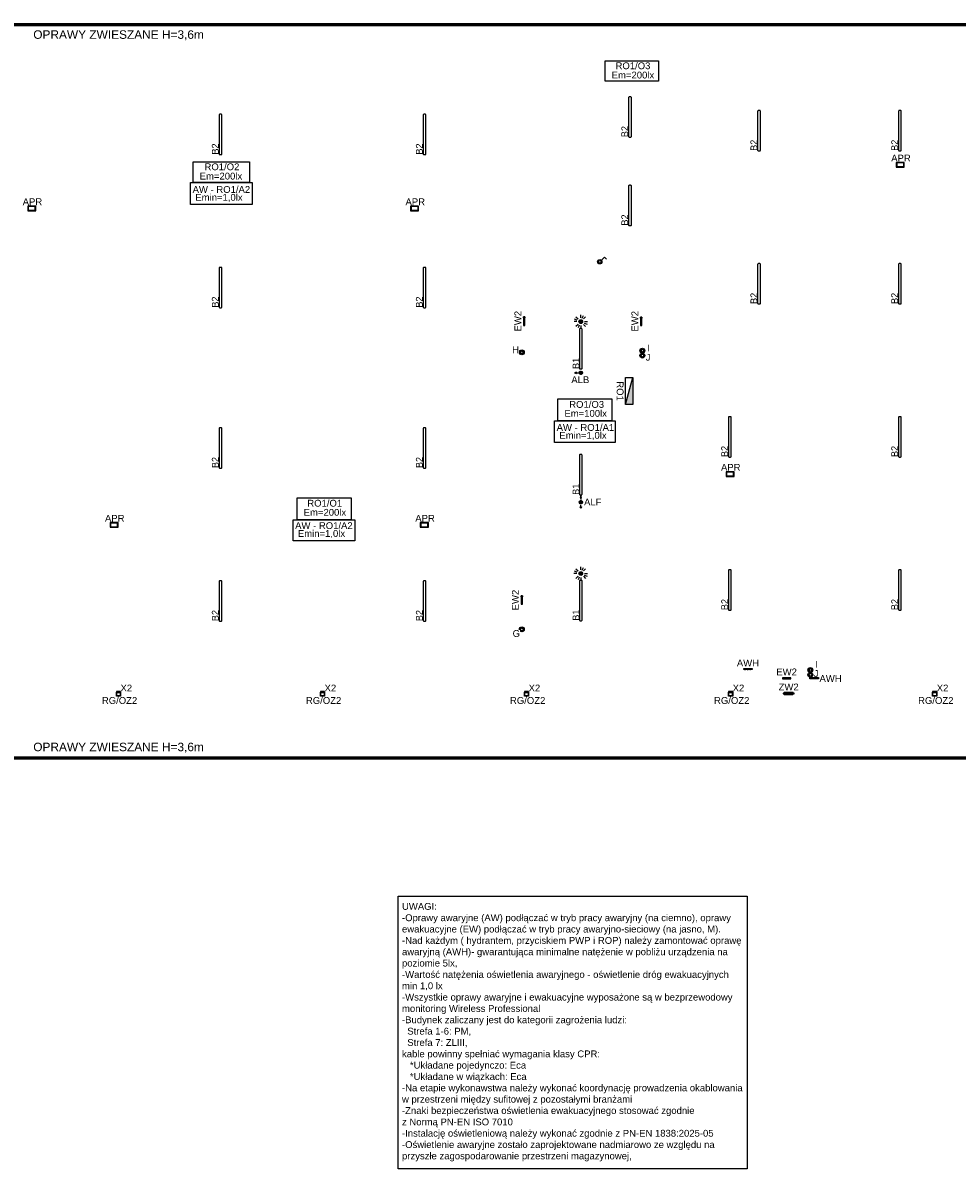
# Model space of a CAD drawing. Header units: millimetres. Extents: x 31144 to 89436, y 19352 to 26645.
# Tile 3 of 16: x 37783 to 40529, y 19940 to 23320. Entities that reach past the tile are written whole.
import ezdxf
from ezdxf.enums import TextEntityAlignment as Align

# ---------------------------------------------------------------- set-up
doc = ezdxf.new("R2010")
doc.units = ezdxf.units.MM
doc.header["$MEASUREMENT"] = 0
doc.linetypes.add('DASHED', pattern=[0.75, 0.5, -0.25])
for name, color, linetype in [('! PT Opisy Legenda 2', 7, 'Continuous'), ('! PT Oświetlenie', 1, 'Continuous'), ('! PT Oświetlenie Adresy', 1, 'Continuous'), ('! PT Oświetlenie AW', 96, 'Continuous'), ('! PT Rozdzielnice', 5, 'Continuous'), ('_BDLUX_oprawy', 1, 'Continuous'), ('_HSA_ZAKRES_OPRACOWANIA', 213, 'Continuous')]:
    doc.layers.add(name, color=color, linetype=linetype)
doc.layers.add('OSW_AWARYJNE', color=210, linetype='Continuous', lineweight=25)
doc.layers.add('OSW_AWARYJNE_KIERUNKOWE', color=3, linetype='Continuous', lineweight=25)
doc.styles.add('170401-11-Conveyor$0$ARIAL', font='arial.ttf', dxfattribs={"height": 5})
doc.styles.add('ARIAL', font='arial.ttf')

# ---------------------------------------------------------------- blocks, each defined once
blk = doc.blocks.new('ALF')
h = blk.add_hatch()
h.set_pattern_fill('ANSI31', color=256, scale=0.25, angle=360)
h.set_pattern_definition([(45, (-313.4228, 486.9684), (-0.561266, 0.561266), [])])
h.paths.add_polyline_path([(5, 0, 1), (-5, 0, 1)])
at = {"ltscale": 0.1}
for points in [[(-13.1, 2), (-13.1, -2), (-18.6, 0), (-13.1, 2)], [(-13.1, 0), (-8.1, 0)], [(13.1, 2), (13.1, -2), (18.6, 0), (13.1, 2)], [(13.1, 0), (8.1, 0)]]:
    blk.add_lwpolyline(points, dxfattribs=at)
for radius in [5, 0.375]:
    blk.add_circle((0, 0), radius, dxfattribs=at)
blk = doc.blocks.new('ALB')
h = blk.add_hatch()
h.set_pattern_fill('ANSI31', color=256, scale=2.5, angle=360)
h.set_pattern_definition([(45, (-3134.228, 4869.684), (-5.61266, 5.61266), [])])
h.paths.add_polyline_path([(50, 0, 1), (-50, 0, 1)])
at = {"ltscale": 0.1}
for points in [[(131, 20), (131, -20), (186, 0), (131, 20)], [(131, 0), (81, 0)]]:
    blk.add_lwpolyline(points, dxfattribs=at)
for radius in [50, 3.75]:
    blk.add_circle((0, 0), radius, dxfattribs=at)
blk = doc.blocks.new('APR')
at = {"layer": 'OSW_AWARYJNE', "linetype": 'ByBlock'}
for points in [[(-11.8, -6.8), (11.8, -6.8), (11.8, 6.8), (-11.8, 6.8)], [(-10.3, -5.3), (10.3, -5.3), (10.3, 5.3), (-10.3, 5.3)]]:
    blk.add_lwpolyline(points, close=True, dxfattribs=at)
blk = doc.blocks.new('EW2')
blk.add_lwpolyline([(125, -17), (125, 17), (-125, 17), (-125, -17)], close=True)
for points in [[(125, -17), (-125, 17)], [(-125, -17), (125, 17)]]:
    blk.add_lwpolyline(points)
blk = doc.blocks.new('ZW2')
for points in [[(135.5, 0), (-135.5, 0), (-135.5, -17), (-157.5, -17), (-157.5, -40), (-127.5, -40), (-127.5, -65), (127.5, -65), (127.5, -40), (157.5, -40), (157.5, -17), (135.5, -17), (135.5, 0)], [(157.5, -40), (157.5, -17), (-157.5, -17)], [(135.5, -17), (-135.5, -17)], [(-127.5, -40), (127.5, -40)], [(127.5, -40), (127.5, -65), (-127.5, -65), (-127.5, -40)], [(-127.5, -40), (-127.5, -65)], [(122.5, -40), (122.5, -60), (-122.5, -60), (-122.5, -40)], [(127.5, -40), (127.5, -65)]]:
    blk.add_lwpolyline(points)
blk = doc.blocks.new('AWH')
h = blk.add_hatch()
h.set_pattern_fill('ANSI31', color=256, scale=2.5, style=0)
h.set_pattern_definition([(45, (-2458.9335, 3747.364), (-5.61266, 5.61266), [])])
h.paths.add_polyline_path([(125, -17), (125, 17), (-125, 17), (-125, -17)])
at = {"ltscale": 0.1}
blk.add_lwpolyline([(125, 17), (125, -17), (-125, -17), (-125, 17)], close=True, dxfattribs=at)
blk = doc.blocks.new('Rozdzielnica m')
blk.add_hatch(color=256).paths.add_polyline_path([(40, 21.2), (-40, 21.2), (40, 0)])
blk.add_lwpolyline([(40, 0), (-40, 21.2)])
blk.add_lwpolyline([(-40, 21.2), (40, 21.2), (40, 0), (-40, 0)], close=True)
at = {"color": 7}
blk.add_attdef('NAZWA', (10.4, 31.2), '', height=20, dxfattribs=at)
blk = doc.blocks.new('BDlux_B1')
at = {"layer": '_BDLUX_oprawy'}
blk.add_lwpolyline([(-56.75, -4.25), (56.75, -4.25, 0.4142136), (59.25, -1.75), (59.25, 1.75, 0.4142136), (56.75, 4.25), (-56.75, 4.25, 0.4142136), (-59.25, 1.75), (-59.25, -1.75, 0.4142136)], format="xyb", close=True, dxfattribs=at)
at = {"layer": '_BDLUX_oprawy', "color": 7, "lineweight": 30, "insert": (-59.25, 24.25), "char_height": 20, "attachment_point": 1}
blk.add_mtext_dynamic_manual_height_columns('B1', width=105.3716, gutter_width=1, heights=[0], dxfattribs=at)
blk = doc.blocks.new('BDlux_B2')
at = {"layer": '_BDLUX_oprawy'}
blk.add_lwpolyline([(-56.8, -4.2), (56.8, -4.2, 0.414214), (59.2, -1.8), (59.2, 1.8, 0.414214), (56.8, 4.2), (-56.8, 4.2, 0.414214), (-59.2, 1.8), (-59.2, -1.8, 0.414214)], format="xyb", close=True, dxfattribs=at)
at = {"layer": '_BDLUX_oprawy', "color": 7, "lineweight": 30, "insert": (-59.2, 25.4), "char_height": 20, "attachment_point": 1}
blk.add_mtext_dynamic_manual_height_columns('B2', width=105.372, gutter_width=1, heights=[0], dxfattribs=at)
blk = doc.blocks.new('BDlux_X2')
at = {"layer": '_BDLUX_oprawy'}
for points in [[(-6, -2), (6, -2), (6, 0), (-6, 0)], [(-6, -2), (6, -2), (6, -14), (-6, -14)], [(-5, -3), (5, -3), (5, -13), (-5, -13)]]:
    blk.add_lwpolyline(points, close=True, dxfattribs=at)
at = {"layer": '_BDLUX_oprawy', "color": 7, "lineweight": 30, "insert": (6, 20), "char_height": 20, "attachment_point": 1, "style": 'ARIAL'}
blk.add_mtext_dynamic_manual_height_columns('X2', width=105.372, gutter_width=1, heights=[0], dxfattribs=at)
blk = doc.blocks.new('Łącznik pojedyńczy IP20')
for p, q in [((46.8, 46.8), (136.8, 136.8)), ((136.8, 136.8), (194.4, 79.2))]:
    blk.add_line(p, q)
for radius in [64.8, 39.8]:
    blk.add_circle((0, 0), radius)
blk = doc.blocks.new('Czujka obecności (ruchu) 360')
blk.add_hatch(color=256).paths.add_polyline_path([(55, 0, 1), (-55, 0, 1)])
for points in [[(-112, 0), (-199, 0)], [(-104, 43), (-184, 76)], [(-141, 141), (-79, 79)], [(0, 112), (0, 199)], [(43, 104), (76, 184)], [(79, 79), (141, 141)], [(112, 0), (199, 0)], [(-79, -79), (-141, -141)], [(-43, -104), (-76, -184)], [(0, -112), (0, -199)], [(79, -79), (141, -141)], [(104, -43), (184, -76)]]:
    blk.add_lwpolyline(points)
blk.add_circle((0, 0), 55.3)
blk = doc.blocks.new('G$CFBBB206A')
at = {"transparency": 33554687}
h = blk.add_hatch(color=256, dxfattribs=at)
h.dxf.hatch_style = 1
h.paths.add_polyline_path([(7.2, 0, 1), (-7.2, 0, 1), (7.2, 0, 1)], is_closed=False)
h.paths.add_polyline_path([(4, 0, 1), (-4, 0, 1), (4, 0, 1)], is_closed=False, flags=16)
blk.add_circle((0, 0), 7.18)
at = {"color": 1}
blk.add_circle((0, 0), 3.98, dxfattribs=at)

msp = doc.modelspace()

# ---------------------------------------------------------------- linework, layer by layer
at = {"layer": '! PT Opisy Legenda 2'}
msp.add_lwpolyline([(38885.5, 20753.6), (39912.1, 20753.6), (39912.1, 19951.9), (38885.5, 19951.9)], close=True, dxfattribs=at)
at = {"layer": '_HSA_ZAKRES_OPRACOWANIA', "color": 4, "linetype": 'DASHED', "ltscale": 60, "const_width": 10}
msp.add_lwpolyline([(41656.9, 21379.9), (41656.9, 23315.3), (31148.6, 23315.3), (31148.6, 21159.8), (41436.8, 21159.8)], dxfattribs=at)

# ---------------------------------------------------------------- block references
at = {"layer": '! PT Oświetlenie', "xscale": 0.1, "yscale": 0.1, "zscale": 0.1}
for name, p in [('Łącznik pojedyńczy IP20', (39478.7, 22618.4)), ('Czujka obecności (ruchu) 360', (39422.8, 22442.4)), ('Czujka obecności (ruchu) 360', (39422.7, 21701.8))]:
    msp.add_blockref(name, p, dxfattribs=at)
at = {"layer": '! PT Oświetlenie'}
for p in [(39249.6, 22352.1), (39603.9, 22357.2), (39249.4, 21537.8), (40097.9, 21418.5)]:
    msp.add_blockref('G$CFBBB206A', p, dxfattribs=at)
at = {"layer": '! PT Rozdzielnice'}
ref = msp.add_blockref('Rozdzielnica m', (39554.7, 22238.4), dxfattribs=dict(at, rotation=270))
ref.add_attrib('NAZWA', 'RO1', dxfattribs={"layer": '0', "color": 7, "height": 20, "rotation": 270, "style": 'ARIAL'}).set_placement((39528.5, 22238.3), align=Align.CENTER)
ref = msp.add_blockref('Rozdzielnica m', (39554.7, 22238.4), dxfattribs=dict(at, rotation=270))
ref.add_attrib('NAZWA', 'RO1', dxfattribs={"layer": '0', "color": 7, "height": 20, "rotation": 270, "style": 'ARIAL'}).set_placement((39528.5, 22238.3), align=Align.CENTER)
at = {"layer": '_BDLUX_oprawy', "rotation": 90}
for name, p in [('BDlux_B2', (39567.6, 23044)), ('BDlux_B2', (39947.1, 23003.7)), ('BDlux_B2', (40361.1, 23003.7)), ('BDlux_B2', (38363.4, 22992.7)), ('BDlux_B2', (38963.4, 22992.7)), ('BDlux_B2', (39567.6, 22784)), ('BDlux_B2', (38363.4, 22542.7)), ('BDlux_B2', (38963.4, 22542.7)), ('BDlux_B2', (39947.1, 22553.7)), ('BDlux_B2', (40361.1, 22553.7)), ('BDlux_B1', (39422.8, 22362.6)), ('BDlux_B2', (39861.1, 22103.7)), ('BDlux_B2', (40361.1, 22103.7)), ('BDlux_B2', (38363.4, 22071.2)), ('BDlux_B2', (38963.4, 22071.2)), ('BDlux_B1', (39422.8, 21992.6)), ('BDlux_B2', (39861.1, 21653.7)), ('BDlux_B2', (40361.1, 21653.7)), ('BDlux_B2', (38363.4, 21621.2)), ('BDlux_B2', (38963.4, 21621.2)), ('BDlux_B1', (39422.8, 21622.6))]:
    msp.add_blockref(name, p, dxfattribs=at)
at = {"layer": '_BDLUX_oprawy'}
for p in [(38063.4, 21355.5), (38663.4, 21355.5), (39263.4, 21355.5), (39863.4, 21355.5), (40463.4, 21355.5)]:
    msp.add_blockref('BDlux_X2', p, dxfattribs=at)
at = {"layer": 'OSW_AWARYJNE'}
for p in [(40362.3, 22903.6), (37808.4, 22775.2), (38934.1, 22775.2), (39861.8, 21994.4), (38050.4, 21844.8), (38962.8, 21844.8)]:
    msp.add_blockref('APR', p, dxfattribs=at)
at = {"layer": 'OSW_AWARYJNE', "color": 1, "xscale": 0.1, "yscale": 0.1, "zscale": 0.1, "rotation": 180}
msp.add_blockref('ALB', (39422.9, 22292.3), dxfattribs=at)
at = {"layer": 'OSW_AWARYJNE', "rotation": 90}
msp.add_blockref('ALF', (39423.1, 21911.5), dxfattribs=at)
at = {"layer": 'OSW_AWARYJNE', "xscale": 0.1, "yscale": 0.1, "zscale": 0.1}
for p in [(39914.3, 21421.2), (40109.2, 21394.3)]:
    msp.add_blockref('AWH', p, dxfattribs=at)
at = {"layer": 'OSW_AWARYJNE', "color": 1, "xscale": 0.1, "yscale": 0.1, "zscale": 0.1}
msp.add_blockref('ZW2', (40034, 21352.5), dxfattribs=at)
at = {"layer": 'OSW_AWARYJNE_KIERUNKOWE', "xscale": 0.1, "yscale": 0.1, "zscale": 0.1, "rotation": 90}
for p in [(39256.5, 22443.8), (39600.5, 22443.5), (39249.3, 21624)]:
    msp.add_blockref('EW2', p, dxfattribs=at)
at = {"layer": 'OSW_AWARYJNE_KIERUNKOWE', "xscale": 0.1, "yscale": 0.1, "zscale": 0.1}
msp.add_blockref('EW2', (40028, 21394.1), dxfattribs=at)

# ---------------------------------------------------------------- texts
at = {"layer": '! PT Opisy Legenda 2', "insert": (38897.1, 20733.5), "char_height": 20, "width": 1010.998, "attachment_point": 1, "style": 'ARIAL'}
msp.add_mtext('UWAGI:\\P-Oprawy awaryjne (AW) podłączać w tryb pracy awaryjny (na ciemno), oprawy ewakuacyjne (EW) podłączać w tryb pracy awaryjno-sieciowy (na jasno, M).\\P-Nad każdym ( hydrantem, przyciskiem PWP i ROP) należy zamontować oprawę awaryjną {\\fArial|b0|i0|c0|p34;(AWH)}- gwarantująca minimalne natężenie w pobliżu urządzenia na poziomie 5lx,\\P-Wartość natężenia oświetlenia awaryjnego - oświetlenie dróg ewakuacyjnych  min 1,0 lx\\P-Wszystkie oprawy awaryjne i ewakuacyjne wyposażone są w bezprzewodowy monitoring Wireless Professional\\P\\pxqj;-Budynek zaliczany jest do kategorii zagrożenia ludzi:\\P  Strefa 1-6: PM,\\P  Strefa 7: ZLIII, \\Pkable powinny spełniać wymagania klasy CPR: \\P   *Układane pojedynczo: Eca\\P   *Układane w wiązkach: Eca\\P\\pq*;-Na etapie wykonawstwa należy wykonać koordynację prowadzenia okablowania w przestrzeni między sufitowej z pozostałymi branżami\\P-Znaki bezpieczeństwa oświetlenia ewakuacyjnego stosować zgodnie  \\Pz Normą PN-EN ISO 7010\\P-Instalację oświetleniową należy wykonać zgodnie z PN-EN 1838:2025-05\\P-Oświetlenie awaryjne zostało zaprojektowane nadmiarowo ze względu na przyszłe zagospodarowanie przestrzeni magazynowej,\\P\\P\\P   ', dxfattribs=at)
at = {"layer": '_HSA_ZAKRES_OPRACOWANIA', "color": 4, "linetype": 'DASHED', "ltscale": 60, "style": 'ARIAL'}
for p in [(37812.9, 23273.8, 31733.7), (37812.9, 21179.7, 31733.7)]:
    msp.add_text('OPRAWY ZWIESZANE H=3,6m', height=25, dxfattribs=at).set_placement(p)
at = {"layer": 'OSW_AWARYJNE', "ltscale": 0.1, "style": '170401-11-Conveyor$0$ARIAL'}
for s, p in [('APR', (40364.3, 22923.2, -0.2)), ('APR', (37810.5, 22794.8, -0.2)), ('APR', (38936.1, 22794.8, -0.2)), ('ALB', (39421.4, 22271.6, -0.2)), ('APR', (39863.8, 22014, -0.2)), ('ALF', (39458.1, 21912.3, -0.2)), ('APR', (38052.4, 21864.4, -0.2)), ('APR', (38964.9, 21864.4, -0.2)), ('AWH', (39914.3, 21438.9, -0.2)), ('AWH', (40157.3, 21393.4, -0.2)), ('ZW2', (40034, 21368.5, -0.2))]:
    msp.add_text(s, height=20, dxfattribs=at).set_placement(p, align=Align.MIDDLE_CENTER)
at = {"layer": 'OSW_AWARYJNE_KIERUNKOWE', "ltscale": 0.1, "style": '170401-11-Conveyor$0$ARIAL'}
for p in [(39237.8, 22443.8, -0.2), (39581.8, 22443.5, -0.2), (39230.6, 21624, -0.2)]:
    msp.add_text('EW2', height=20, rotation=90, dxfattribs=at).set_placement(p, align=Align.MIDDLE_CENTER)
msp.add_text('EW2', height=20, dxfattribs=at).set_placement((40028, 21412.8, -0.2), align=Align.MIDDLE_CENTER)

# ---------------------------------------------------------------- next in the draw order: texts
at = {"layer": '! PT Oświetlenie Adresy', "char_height": 20, "attachment_point": 1, "style": 'ARIAL', "bg_fill": 3, "box_fill_scale": 1, "bg_fill_color": 256, "bg_fill_true_color": 13158600, "bg_fill_transparency": 0}
for s, insert in [('Em=200lx', (39513.7, 23177.2, -230.3)), ('H', (39221, 22369.6, -230.3)), ('I', (39617.6, 22374.8, -230.3)), ('G', (39222.4, 21535.8, -230.3)), ('I', (40111.6, 21445, -230.3)), ('RG/OZ2', (38014.6, 21338.8, -230.3)), ('RG/OZ2', (38614.6, 21338.8, -230.3)), ('RG/OZ2', (39214.6, 21338.8, -230.3)), ('RG/OZ2', (39814.6, 21338.8, -230.3)), ('RG/OZ2', (40414.6, 21338.8, -230.3))]:
    msp.add_mtext(s, dxfattribs=dict(at, insert=insert))
at = {"layer": '! PT Oświetlenie AW', "char_height": 20, "attachment_point": 1, "style": 'ARIAL', "bg_fill": 3, "box_fill_scale": 1, "bg_fill_color": 256, "bg_fill_true_color": 13158600, "bg_fill_transparency": 0}
for insert in [(38289.4, 22817.8), (39359.8, 22118.2), (38590.9, 21829.7)]:
    msp.add_mtext('Emin=1,0lx', dxfattribs=dict(at, insert=insert))

# ---------------------------------------------------------------- next in the draw order: linework, layer by layer
msp.add_lwpolyline([(39494.3, 23209.5), (39651.6, 23209.5), (39651.6, 23149.4), (39494.3, 23149.4)], close=True)

# ---------------------------------------------------------------- next in the draw order: block references
at = {"layer": '! PT Oświetlenie'}
for p in [(39603.9, 22342.7), (40097.9, 21404.1)]:
    msp.add_blockref('G$CFBBB206A', p, dxfattribs=at)

# ---------------------------------------------------------------- next in the draw order: texts
at = {"layer": '! PT Oświetlenie AW', "char_height": 20, "attachment_point": 1, "style": 'ARIAL', "bg_fill": 3, "box_fill_scale": 1, "bg_fill_color": 256, "bg_fill_true_color": 13158600, "bg_fill_transparency": 0}
for s, insert in [('AW - RO1/A2', (38281.4, 22840.9)), ('AW - RO1/A1', (39351.8, 22141.4)), ('AW - RO1/A2', (38582.9, 21852.8))]:
    msp.add_mtext(s, dxfattribs=dict(at, insert=insert))

# ---------------------------------------------------------------- next in the draw order: linework, layer by layer
for points in [[(38275.5, 22851.5), (38456.9, 22851.5), (38456.9, 22786.4), (38275.5, 22786.4)], [(39345.9, 22151), (39524.3, 22151), (39524.3, 22086.8), (39345.9, 22086.8)], [(38577.1, 21859.9), (38758.4, 21859.9), (38758.4, 21798.2), (38577.1, 21798.2)]]:
    msp.add_lwpolyline(points, close=True)

# ---------------------------------------------------------------- next in the draw order: texts
at = {"layer": '! PT Oświetlenie Adresy', "char_height": 20, "attachment_point": 1, "style": 'ARIAL', "bg_fill": 3, "box_fill_scale": 1, "bg_fill_color": 256, "bg_fill_true_color": 13158600, "bg_fill_transparency": 0}
for s, insert in [('RO1/O3', (39525, 23204.5, -230.3)), ('J', (39613.6, 22347.8, -230.3)), ('J', (40107.6, 21418, -230.3))]:
    msp.add_mtext(s, dxfattribs=dict(at, insert=insert))

# ---------------------------------------------------------------- next in the draw order: texts
for s, insert in [('Em=200lx', (38302.2, 22880.2, -230.3)), ('Em=100lx', (39374.7, 22182.8, -230.3)), ('Em=200lx', (38608, 21891.9, -230.3))]:
    msp.add_mtext(s, dxfattribs=dict(at, insert=insert))

# ---------------------------------------------------------------- next in the draw order: linework, layer by layer
for points in [[(38282.7, 22912.5), (38448.7, 22912.5), (38448.7, 22851.5), (38282.7, 22851.5)], [(39355.2, 22215.1), (39514, 22215.1), (39514, 22151), (39355.2, 22151)], [(38588.6, 21924.2), (38747.4, 21924.2), (38747.4, 21859.9), (38588.6, 21859.9)]]:
    msp.add_lwpolyline(points, close=True)

# ---------------------------------------------------------------- next in the draw order: texts
for s, insert in [('RO1/O2', (38316.4, 22907.6, -230.3)), ('RO1/O3', (39388.8, 22209.1, -230.3)), ('RO1/O1', (38618.7, 21918.7, -230.3))]:
    msp.add_mtext(s, dxfattribs=dict(at, insert=insert))

doc.saveas('drawing.dxf')
